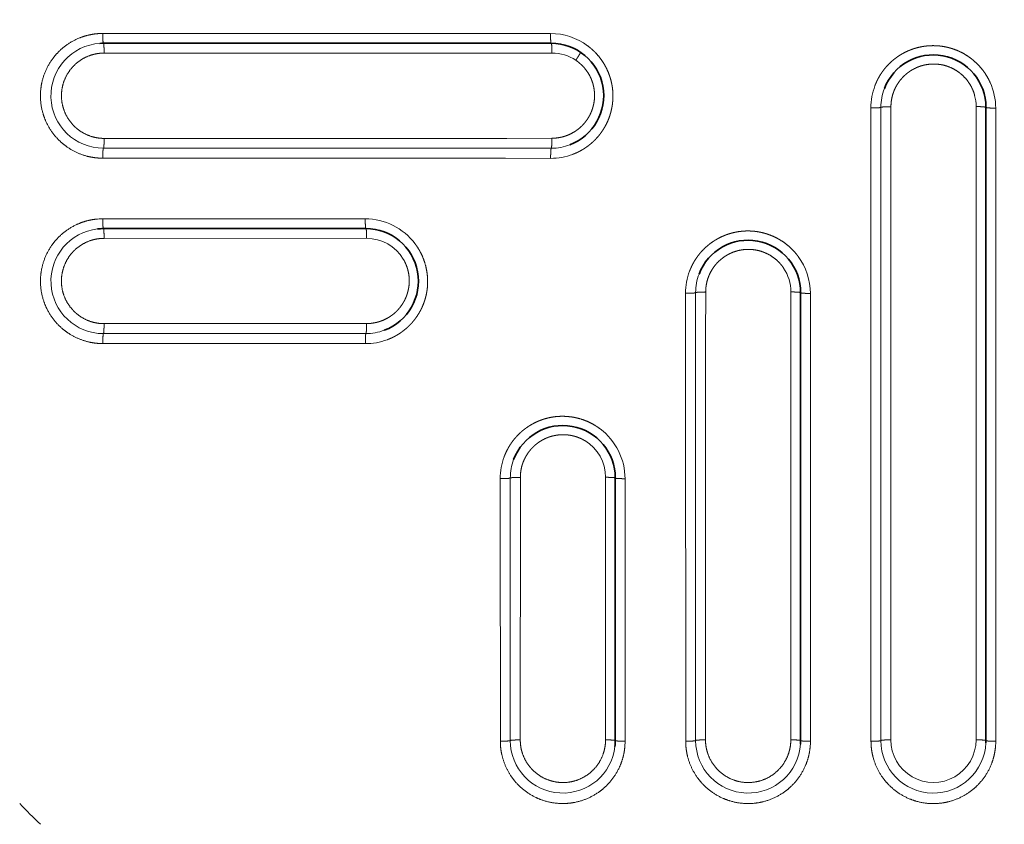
# Model space of a CAD drawing. Extents: x 117 to 1015, y -24 to 896.
# Tile 3 of 24: x 272 to 422, y 98 to 220. Entities that reach past the tile are written whole.
import ezdxf
from ezdxf.enums import TextEntityAlignment as Align

# ---------------------------------------------------------------- set-up
doc = ezdxf.new("R2010")
doc.units = 0
doc.layers.get('0').update_dxf_attribs({"lineweight": 13})
doc.styles.get("Standard").update_dxf_attribs({"font": 'isocp.shx'})
doc.dimstyles.get("Standard").update_dxf_attribs({"dimtxt": 2.5, "dimasz": 2.5, "dimexe": 1.25, "dimexo": 0.625, "dimtad": 1, "dimcen": 2.5, "dimadec": 0, "dimazin": 0, "dimtfac": 1, "dimtmove": 0, "dimatfit": 0, "dimfxl": 0, "dimarcsym": 0})

# ---------------------------------------------------------------- blocks, each defined once
blk = doc.blocks.new('*D')
at = {"color": 7, "lineweight": 13}
for p, q in [((222.5, 820.5), (131.37, 820.5)), ((133.37, 20.5), (133.37, 820.5)), ((524.07, 494.39), (625.89, 387.57)), ((194.5, 48.5), (194.5, -23.6)), ((994.5, 48.5), (994.5, -23.6)), ((222.5, 20.5), (131.37, 20.5)), ((194.5, -21.6), (994.5, -21.6))]:
    blk.add_line(p, q, dxfattribs=at)
for points in [[(133.89, 818.57), (133.37, 820.5), (132.85, 818.57)], [(564.81, 452.39), (563.11, 453.43), (564.06, 451.68)], [(624.19, 388.61), (625.89, 387.57), (624.94, 389.32)], [(132.85, 22.43), (133.37, 20.5), (133.89, 22.43)], [(196.43, -21.08), (194.5, -21.6), (196.43, -22.12)], [(992.57, -22.12), (994.5, -21.6), (992.57, -21.08)]]:
    blk.add_lwpolyline(points, dxfattribs=at)
for s, rotation, p, p2 in [('%%c', 313.6296, (525.52, 495.77), (532.6, 488.33)), ('91', 313.6296, (533.29, 487.61), (551.98, 468)), ('800', 90, (131.37, 399.48), (131.37, 441.52))]:
    blk.add_text(s, height=14, rotation=rotation, dxfattribs=at).set_placement(p, p2, align=Align.FIT)
blk.add_text('800', height=14, dxfattribs=at).set_placement((573.48, -19.6), (615.52, -19.6), align=Align.FIT)
blk = doc.blocks.new('BLOCK8')
at = {"color": 7, "lineweight": 13}
for p, q in [((-310.11, -202.27), (-241.88, -202.28)), ((-309.89, -205.26), (-241.65, -205.25)), ((-177.02, -213.41), (-177.03, -309.89)), ((-174.04, -213.65), (-174.03, -310.11)), ((-248.51, -218.25), (-309.89, -218.26)), ((-251.24, -219.76), (-310, -219.77)), ((-251.35, -221.29), (-310.1, -221.27)), ((-190.01, -223.35), (-190.02, -309.89)), ((-193.04, -310.11), (-193.05, -226.29)), ((-191.53, -310), (-191.53, -226.18)), ((-310.1, -230.51), (-270.11, -230.52)), ((-309.9, -233.49), (-269.89, -233.48)), ((-205.25, -241.65), (-205.26, -309.89)), ((-202.28, -241.88), (-202.27, -310.11)), ((-272.46, -246.47), (-309.9, -246.48)), ((-274.99, -248), (-310, -248)), ((-218.25, -248.51), (-218.26, -309.89)), ((-275.1, -249.53), (-310.1, -249.52)), ((-221.27, -310.1), (-221.29, -251.35)), ((-219.77, -310), (-219.76, -251.24)), ((-233.48, -269.89), (-233.49, -309.9)), ((-230.52, -270.11), (-230.51, -310.1)), ((-246.47, -272.46), (-246.48, -309.9)), ((-249.52, -310.1), (-249.53, -275.1)), ((-248, -310), (-248, -274.99))]:
    blk.add_line(p, q, dxfattribs=at)
at = {"color": 7, "lineweight": 35}
for p, q in [((-310, -203.76), (-241.77, -203.76)), ((-175.53, -213.53), (-175.53, -310)), ((-310, -232), (-270, -232)), ((-203.76, -241.77), (-203.76, -310)), ((-232, -270), (-232, -310))]:
    blk.add_line(p, q, dxfattribs=at)
at = {"color": 7, "lineweight": 13, "ltscale": 0.248722}
blk.add_line((-193.05, -223.57), (-193.06, -213.62), dxfattribs=at)
at = {"color": 7, "lineweight": 13, "ltscale": 0.24833}
blk.add_line((-191.53, -223.46), (-191.53, -213.53), dxfattribs=at)
at = {"color": 7, "lineweight": 13, "ltscale": 0.247938}
blk.add_line((-190.01, -223.35), (-190, -213.43), dxfattribs=at)
at = {"color": 7, "lineweight": 13, "ltscale": 0.171212}
blk.add_line((-241.66, -218.23), (-248.51, -218.25), dxfattribs=at)
at = {"color": 7, "lineweight": 13, "ltscale": 0.065446}
blk.add_line((-248.62, -219.76), (-251.24, -219.76), dxfattribs=at)
at = {"color": 7, "lineweight": 13, "ltscale": 0.171478}
blk.add_line((-241.76, -219.76), (-248.62, -219.76), dxfattribs=at)
at = {"color": 7, "lineweight": 13, "ltscale": 0.065547}
blk.add_line((-251.35, -221.29), (-248.73, -221.29), dxfattribs=at)
at = {"color": 7, "lineweight": 13, "ltscale": 0.171747}
blk.add_line((-241.86, -221.3), (-248.73, -221.29), dxfattribs=at)
at = {"color": 7, "lineweight": 13, "ltscale": 0.067872}
blk.add_line((-191.53, -226.18), (-191.53, -223.46), dxfattribs=at)
at = {"color": 7, "lineweight": 13, "ltscale": 0.067977}
blk.add_line((-193.05, -223.57), (-193.05, -226.29), dxfattribs=at)
at = {"color": 7, "lineweight": 13, "ltscale": 0.171735}
blk.add_line((-221.29, -248.73), (-221.3, -241.86), dxfattribs=at)
at = {"color": 7, "lineweight": 13, "ltscale": 0.171466}
blk.add_line((-219.76, -248.62), (-219.76, -241.76), dxfattribs=at)
at = {"color": 7, "lineweight": 13, "ltscale": 0.171199}
blk.add_line((-218.25, -248.51), (-218.23, -241.66), dxfattribs=at)
at = {"color": 7, "lineweight": 13, "ltscale": 0.063946}
blk.add_line((-269.9, -246.47), (-272.46, -246.47), dxfattribs=at)
at = {"color": 7, "lineweight": 13, "ltscale": 0.060858}
blk.add_line((-272.56, -248), (-274.99, -248), dxfattribs=at)
at = {"color": 7, "lineweight": 13, "ltscale": 0.064046}
blk.add_line((-270, -248), (-272.56, -248), dxfattribs=at)
at = {"color": 7, "lineweight": 13, "ltscale": 0.065549}
blk.add_line((-221.29, -248.73), (-221.29, -251.35), dxfattribs=at)
at = {"color": 7, "lineweight": 13, "ltscale": 0.065448}
blk.add_line((-219.76, -251.24), (-219.76, -248.62), dxfattribs=at)
at = {"color": 7, "lineweight": 13, "ltscale": 0.060953}
blk.add_line((-275.1, -249.53), (-272.66, -249.53), dxfattribs=at)
at = {"color": 7, "lineweight": 13, "ltscale": 0.064148}
blk.add_line((-270.09, -249.53), (-272.66, -249.53), dxfattribs=at)
at = {"color": 7, "lineweight": 13, "ltscale": 0.064037}
blk.add_line((-248, -272.56), (-248, -270), dxfattribs=at)
at = {"color": 7, "lineweight": 13, "ltscale": 0.063936}
blk.add_line((-246.47, -272.46), (-246.47, -269.9), dxfattribs=at)
at = {"color": 7, "lineweight": 13, "ltscale": 0.064137}
blk.add_line((-249.53, -272.66), (-249.53, -270.09), dxfattribs=at)
at = {"color": 7, "lineweight": 13, "ltscale": 0.060952}
blk.add_line((-249.53, -272.66), (-249.53, -275.1), dxfattribs=at)
at = {"color": 7, "lineweight": 13, "ltscale": 0.060857}
blk.add_line((-248, -274.99), (-248, -272.56), dxfattribs=at)
at = {"color": 7, "lineweight": 13}
for centre, radius, start, end in [((-310.11, -211.77), 9.5, 89.9915, 93.7694), ((-241.88, -211.78), 9.5, 53.587, 89.9901), ((-310, -211.76), 8, 93.8084, 269.9735), ((-241.65, -211.75), 6.5, 56.0672, 90.0094), ((-183.54, -213.65), 9.5, 0.0057, 24.182), ((-183.57, -213.61), 9.49, 159.1182, 180.087), ((-183.53, -213.53), 8, 159.0475, 179.9955), ((-183.52, -213.41), 6.5, 359.9946, 15.1375), ((-241.76, -211.76), 8, 270.0147, 290.7548), ((-241.84, -211.81), 9.49, 269.9119, 290.6949), ((-310.11, -240.01), 9.5, 89.9862, 96.4348), ((-270.11, -240.02), 9.5, 36.9658, 89.9786), ((-310, -240), 8, 96.4745, 269.98), ((-269.89, -239.98), 6.5, 30.8568, 90.0205), ((-211.78, -241.88), 9.5, 0.0099, 36.4154), ((-211.81, -241.84), 9.49, 159.3047, 180.0924), ((-211.75, -241.65), 6.5, 359.9906, 33.9364), ((-211.77, -241.76), 7.99, 159.2336, 180.0006), ((-270, -240), 7.99, 270.0022, 290.5065), ((-270.08, -240.04), 9.49, 269.9122, 290.4343), ((-255, -255), 106, 180, 270), ((-240.02, -270.11), 9.5, 0.0214, 53.036), ((-239.98, -269.89), 6.5, 359.9794, 59.1459), ((-240.04, -270.08), 9.49, 159.5696, 180.0877), ((-240, -270), 8, 159.498, 179.996), ((-240, -310), 8, 180.0204, 353.5256), ((-240.01, -310.11), 9.5, 353.5655, 0.0138), ((-211.76, -310), 8, 180.0268, 356.1915), ((-211.77, -310.11), 9.5, 356.2309, 0.0085), ((-183.53, -310), 8, 180.0306, 357.5563), ((-183.53, -309.89), 6.5, 179.9964, 360.0161), ((-183.53, -310.11), 9.5, 357.5951, 0.0054), ((-256.24, -256.24), 91.86, 223.6044, 226.3948)]:
    blk.add_arc(centre, radius, start, end, dxfattribs=at)
at = {"color": 7, "lineweight": 35}
for centre, radius, start, end in [((-310, -211.76), 8, 90, 93.777), ((-241.77, -211.76), 8, 290.7676, 90), ((-183.53, -213.53), 8, 0, 159.0457), ((-310, -240), 8, 90, 96.4463), ((-270, -240), 8, 290.5063, 89.9998), ((-211.76, -241.77), 8, 0, 159.2355), ((-255, -255), 100, 180, 270), ((-240, -270), 8, 0, 159.4966), ((-240, -310), 8, 353.554, 360), ((-211.76, -310), 8, 356.2232, 0), ((-183.53, -310), 8, 357.59, 0)]:
    blk.add_arc(centre, radius, start, end, dxfattribs=at)
at = {"color": 7, "lineweight": 13}
for points, knots in [([(-310.74, -202.29), (-311.74, -202.36), (-312.74, -202.56), (-313.7, -202.89), (-315.52, -203.8), (-317.04, -205.16), (-317.7, -205.94), (-318.81, -207.65), (-319.43, -209.59), (-319.61, -210.6), (-319.69, -212.63), (-319.25, -214.62), (-318.89, -215.58), (-317.93, -217.38), (-316.54, -218.87), (-315.75, -219.51), (-314.2, -220.46), (-312.48, -221.03), (-311.69, -221.19), (-310.9, -221.27), (-310.1, -221.27)], [0, 0, 0, 0, 0, 0, 6.876492, 6.876492, 6.876492, 13.754077, 13.754077, 13.754077, 20.632277, 20.632277, 20.632277, 27.5086, 27.5086, 27.5086, 34.388309, 34.388309, 34.388309, 39.802218, 39.802218, 39.802218, 39.802218, 39.802218, 39.802218]), ([(-310.11, -202.27), (-310.11, -202.58), (-310.1, -202.88), (-310.09, -203.18), (-310.07, -203.52), (-310.03, -203.71), (-310.02, -203.74), (-310.01, -203.76), (-310, -203.76), (-310, -203.76), (-310, -203.76), (-310, -203.76)], [0, 0, 0, 0, 0, 0, 2.207632, 2.207632, 2.207632, 2.845944, 2.845944, 2.845944, 2.938754, 2.938754, 2.938754, 2.938754, 2.938754, 2.938754]), ([(-241.88, -202.28), (-241.88, -202.58), (-241.87, -202.89), (-241.86, -203.19), (-241.84, -203.53), (-241.8, -203.71), (-241.79, -203.74), (-241.78, -203.76), (-241.77, -203.76), (-241.77, -203.76), (-241.77, -203.76), (-241.77, -203.76)], [0, 0, 0, 0, 0, 0, 2.182815, 2.182815, 2.182815, 2.812127, 2.812127, 2.812127, 2.902874, 2.902874, 2.902874, 2.902874, 2.902874, 2.902874]), ([(-310, -203.76), (-309.99, -203.76), (-309.98, -203.78), (-309.97, -203.8), (-309.95, -203.91), (-309.93, -204.08), (-309.92, -204.2), (-309.91, -204.48), (-309.9, -204.78), (-309.89, -204.94), (-309.89, -205.1), (-309.89, -205.26)], [0, 0, 0, 0, 0, 0, 0.66078, 0.66078, 0.66078, 1.800838, 1.800838, 1.800838, 2.955178, 2.955178, 2.955178, 2.955178, 2.955178, 2.955178]), ([(-241.77, -203.76), (-241.75, -203.76), (-241.74, -203.78), (-241.73, -203.81), (-241.71, -203.94), (-241.68, -204.17), (-241.67, -204.35), (-241.66, -204.63), (-241.65, -204.93), (-241.65, -205.04), (-241.65, -205.14), (-241.65, -205.25)], [0, 0, 0, 0, 0, 0, 0.716533, 0.716533, 0.716533, 2.18268, 2.18268, 2.18268, 2.947328, 2.947328, 2.947328, 2.947328, 2.947328, 2.947328]), ([(-309.89, -218.26), (-310.56, -218.26), (-311.23, -218.17), (-311.89, -218), (-313.14, -217.49), (-314.22, -216.68), (-314.7, -216.21), (-315.54, -215.15), (-316.08, -213.92), (-316.27, -213.27), (-316.48, -211.94), (-316.34, -210.59), (-316.19, -209.94), (-315.71, -208.67), (-314.93, -207.57), (-314.47, -207.07), (-313.38, -206.16), (-312.09, -205.57), (-311.37, -205.36), (-310.63, -205.26), (-309.89, -205.26)], [0, 0, 0, 0, 0, 0, 4.750654, 4.750654, 4.750654, 9.495628, 9.495628, 9.495628, 14.238662, 14.238662, 14.238662, 18.980861, 18.980861, 18.980861, 23.727625, 23.727625, 23.727625, 28.97585, 28.97585, 28.97585, 28.97585, 28.97585, 28.97585]), ([(-236.24, -204.14), (-235.65, -204.57), (-235.1, -205.06), (-234.6, -205.61), (-233.85, -206.6), (-233.25, -207.74), (-233.04, -208.23), (-232.73, -209.08), (-232.52, -210.01), (-232.45, -210.4), (-232.38, -210.98), (-232.36, -211.6), (-232.36, -211.79), (-232.36, -212.18), (-232.39, -212.57), (-232.41, -212.76), (-232.45, -213.14), (-232.51, -213.52), (-232.55, -213.7), (-232.63, -214.06), (-232.73, -214.43), (-232.78, -214.61), (-232.89, -214.95), (-233.02, -215.29), (-233.08, -215.46), (-233.22, -215.78), (-233.38, -216.1), (-233.46, -216.26), (-233.63, -216.56), (-233.81, -216.85), (-233.9, -217), (-234.07, -217.25), (-234.25, -217.5), (-234.32, -217.6), (-234.48, -217.8), (-234.65, -217.99), (-234.73, -218.09), (-234.94, -218.33), (-235.16, -218.55), (-235.3, -218.69), (-235.58, -218.95), (-235.87, -219.19), (-236.02, -219.31), (-236.31, -219.52), (-236.6, -219.72), (-236.73, -219.81), (-236.97, -219.96), (-237.21, -220.09), (-237.32, -220.15), (-237.52, -220.26), (-237.73, -220.36), (-237.83, -220.41), (-238.02, -220.5), (-238.21, -220.58), (-238.31, -220.62), (-238.4, -220.65), (-238.49, -220.69)], [0, 0, 0, 0, 0, 0, 6.648469, 6.648469, 6.648469, 11.167836, 11.167836, 11.167836, 14.250562, 14.250562, 14.250562, 15.686383, 15.686383, 15.686383, 17.008613, 17.008613, 17.008613, 18.241812, 18.241812, 18.241812, 19.36077, 19.36077, 19.36077, 20.406133, 20.406133, 20.406133, 21.350586, 21.350586, 21.350586, 22.273497, 22.273497, 22.273497, 22.931941, 22.931941, 22.931941, 23.590385, 23.590385, 23.590385, 24.552354, 24.552354, 24.552354, 25.552006, 25.552006, 25.552006, 26.444082, 26.444082, 26.444082, 27.105826, 27.105826, 27.105826, 27.770376, 27.770376, 27.770376, 28.374, 28.374, 28.374, 28.374, 28.374, 28.374]), ([(-237.3, -205.13), (-237.29, -205.13), (-237.29, -205.15), (-237.3, -205.17), (-237.34, -205.26), (-237.42, -205.4), (-237.48, -205.5), (-237.61, -205.73), (-237.77, -205.97), (-237.85, -206.1), (-237.94, -206.23), (-238.02, -206.35)], [0, 0, 0, 0, 0, 0, 0.649454, 0.649454, 0.649454, 1.761466, 1.761466, 1.761466, 2.883722, 2.883722, 2.883722, 2.883722, 2.883722, 2.883722]), ([(-174.88, -209.76), (-175.24, -208.95), (-175.7, -208.19), (-176.22, -207.5), (-177.16, -206.53), (-178.26, -205.73), (-178.67, -205.47), (-179.61, -204.95), (-180.65, -204.56), (-181.23, -204.39), (-182.02, -204.23), (-182.87, -204.15), (-183.07, -204.14), (-183.63, -204.12), (-184.22, -204.14), (-184.61, -204.17), (-185.17, -204.25), (-185.76, -204.38), (-185.94, -204.42), (-186.29, -204.52), (-186.65, -204.63), (-186.82, -204.7), (-187.16, -204.82), (-187.49, -204.97), (-187.66, -205.04), (-187.97, -205.2), (-188.28, -205.37), (-188.44, -205.46), (-188.7, -205.62), (-188.95, -205.79), (-189.06, -205.87), (-189.27, -206.02), (-189.48, -206.18), (-189.58, -206.26), (-189.79, -206.43), (-189.99, -206.62), (-190.09, -206.71), (-190.29, -206.9), (-190.48, -207.1), (-190.58, -207.2), (-190.8, -207.45), (-191.01, -207.71), (-191.14, -207.87), (-191.36, -208.17), (-191.56, -208.47), (-191.65, -208.61), (-191.86, -208.97), (-192.05, -209.33), (-192.15, -209.54), (-192.27, -209.81), (-192.38, -210.07), (-192.4, -210.12), (-192.42, -210.17), (-192.44, -210.23)], [0, 0, 0, 0, 0, 0, 7.496944, 7.496944, 7.496944, 11.666221, 11.666221, 11.666221, 16.469094, 16.469094, 16.469094, 17.914165, 17.914165, 17.914165, 20.523285, 20.523285, 20.523285, 21.680417, 21.680417, 21.680417, 22.765015, 22.765015, 22.765015, 23.755951, 23.755951, 23.755951, 24.707101, 24.707101, 24.707101, 25.387048, 25.387048, 25.387048, 26.066995, 26.066995, 26.066995, 26.776709, 26.776709, 26.776709, 27.486423, 27.486423, 27.486423, 28.516974, 28.516974, 28.516974, 29.428084, 29.428084, 29.428084, 30.793598, 30.793598, 30.793598, 31.119188, 31.119188, 31.119188, 31.119188, 31.119188, 31.119188]), ([(-238.02, -206.35), (-237.34, -206.81), (-236.75, -207.37), (-236.23, -208.02), (-235.67, -209.02), (-235.33, -210.2), (-235.27, -210.51), (-235.19, -210.99), (-235.16, -211.5), (-235.16, -211.67), (-235.16, -211.99), (-235.19, -212.32), (-235.2, -212.48), (-235.25, -212.79), (-235.31, -213.11), (-235.35, -213.27), (-235.42, -213.56), (-235.52, -213.86), (-235.57, -214), (-235.68, -214.28), (-235.81, -214.55), (-235.87, -214.69), (-235.99, -214.91), (-236.13, -215.13), (-236.18, -215.22), (-236.3, -215.4), (-236.43, -215.58), (-236.5, -215.67), (-236.63, -215.85), (-236.78, -216.02), (-236.85, -216.1), (-237.01, -216.26), (-237.16, -216.42), (-237.25, -216.5), (-237.45, -216.68), (-237.66, -216.86), (-237.79, -216.95), (-238.09, -217.17), (-238.4, -217.35), (-238.56, -217.45), (-239.11, -217.73), (-239.65, -217.93), (-239.99, -218.03), (-240.55, -218.15), (-241.08, -218.21), (-241.28, -218.23), (-241.47, -218.23), (-241.66, -218.23)], [0, 0, 0, 0, 0, 0, 7.766527, 7.766527, 7.766527, 10.463574, 10.463574, 10.463574, 11.709985, 11.709985, 11.709985, 12.857914, 12.857914, 12.857914, 13.890019, 13.890019, 13.890019, 14.80493, 14.80493, 14.80493, 15.641241, 15.641241, 15.641241, 16.217999, 16.217999, 16.217999, 16.794757, 16.794757, 16.794757, 17.374714, 17.374714, 17.374714, 17.954671, 17.954671, 17.954671, 18.826844, 18.826844, 18.826844, 19.953723, 19.953723, 19.953723, 22.460616, 22.460616, 22.460616, 23.97676, 23.97676, 23.97676, 23.97676, 23.97676, 23.97676]), ([(-190, -213.43), (-190, -213.14), (-189.98, -212.84), (-189.95, -212.53), (-189.87, -212.08), (-189.74, -211.6), (-189.69, -211.45), (-189.55, -211.04), (-189.37, -210.62), (-189.23, -210.35), (-189.02, -209.99), (-188.77, -209.64), (-188.71, -209.55), (-188.58, -209.38), (-188.43, -209.2), (-188.36, -209.12), (-188.21, -208.95), (-188.05, -208.79), (-187.97, -208.71), (-187.8, -208.56), (-187.62, -208.41), (-187.53, -208.34), (-187.31, -208.17), (-187.09, -208.01), (-186.95, -207.92), (-186.63, -207.73), (-186.31, -207.57), (-186.12, -207.48), (-185.55, -207.24), (-184.98, -207.08), (-184.59, -207.01), (-183.77, -206.9), (-183, -206.93), (-182.58, -206.97), (-181.44, -207.19), (-180.44, -207.62), (-179.86, -207.98), (-178.82, -208.8), (-178.02, -209.85), (-177.68, -210.42), (-177.42, -211.04), (-177.24, -211.71)], [0, 0, 0, 0, 0, 0, 2.216475, 2.216475, 2.216475, 3.220486, 3.220486, 3.220486, 4.967385, 4.967385, 4.967385, 5.552876, 5.552876, 5.552876, 6.138367, 6.138367, 6.138367, 6.732104, 6.732104, 6.732104, 7.325841, 7.325841, 7.325841, 8.197158, 8.197158, 8.197158, 9.348103, 9.348103, 9.348103, 11.855219, 11.855219, 11.855219, 15.046916, 15.046916, 15.046916, 21.162323, 21.162323, 21.162323, 27.040898, 27.040898, 27.040898, 27.040898, 27.040898, 27.040898]), ([(-191.53, -213.53), (-191.53, -213.54), (-191.55, -213.54), (-191.57, -213.55), (-191.68, -213.57), (-191.85, -213.59), (-191.97, -213.6), (-192.25, -213.61), (-192.57, -213.62), (-192.73, -213.62), (-192.9, -213.62), (-193.06, -213.62)], [0, 0, 0, 0, 0, 0, 0.632541, 0.632541, 0.632541, 1.781132, 1.781132, 1.781132, 2.988358, 2.988358, 2.988358, 2.988358, 2.988358, 2.988358]), ([(-190, -213.43), (-190.31, -213.43), (-190.61, -213.43), (-190.92, -213.44), (-191.27, -213.47), (-191.46, -213.5), (-191.49, -213.51), (-191.52, -213.51), (-191.53, -213.52), (-191.53, -213.53), (-191.53, -213.53), (-191.53, -213.53)], [0, 0, 0, 0, 0, 0, 2.223954, 2.223954, 2.223954, 2.86674, 2.86674, 2.86674, 2.960374, 2.960374, 2.960374, 2.960374, 2.960374, 2.960374]), ([(-177.02, -213.41), (-176.71, -213.41), (-176.41, -213.42), (-176.11, -213.43), (-175.77, -213.46), (-175.59, -213.5), (-175.56, -213.5), (-175.54, -213.51), (-175.53, -213.53), (-175.53, -213.53), (-175.53, -213.53), (-175.53, -213.53)], [0, 0, 0, 0, 0, 0, 2.205473, 2.205473, 2.205473, 2.844283, 2.844283, 2.844283, 2.93755, 2.93755, 2.93755, 2.93755, 2.93755, 2.93755]), ([(-175.53, -213.53), (-175.53, -213.54), (-175.51, -213.55), (-175.48, -213.56), (-175.35, -213.59), (-175.12, -213.61), (-174.95, -213.63), (-174.66, -213.64), (-174.36, -213.65), (-174.25, -213.65), (-174.15, -213.65), (-174.04, -213.65)], [0, 0, 0, 0, 0, 0, 0.709264, 0.709264, 0.709264, 2.165279, 2.165279, 2.165279, 2.926865, 2.926865, 2.926865, 2.926865, 2.926865, 2.926865]), ([(-310, -219.77), (-309.99, -219.76), (-309.98, -219.75), (-309.97, -219.72), (-309.94, -219.59), (-309.92, -219.36), (-309.91, -219.18), (-309.9, -218.89), (-309.9, -218.58), (-309.89, -218.47), (-309.89, -218.36), (-309.89, -218.26)], [0, 0, 0, 0, 0, 0, 0.701414, 0.701414, 0.701414, 2.17308, 2.17308, 2.17308, 2.964515, 2.964515, 2.964515, 2.964515, 2.964515, 2.964515]), ([(-241.76, -219.76), (-241.75, -219.76), (-241.75, -219.75), (-241.74, -219.72), (-241.72, -219.62), (-241.7, -219.45), (-241.69, -219.32), (-241.68, -219.04), (-241.67, -218.73), (-241.67, -218.57), (-241.66, -218.4), (-241.66, -218.23)], [0, 0, 0, 0, 0, 0, 0.587539, 0.587539, 0.587539, 1.671276, 1.671276, 1.671276, 2.832417, 2.832417, 2.832417, 2.832417, 2.832417, 2.832417]), ([(-310.1, -221.27), (-310.1, -220.97), (-310.1, -220.66), (-310.09, -220.36), (-310.06, -220.01), (-310.03, -219.83), (-310.02, -219.8), (-310.01, -219.77), (-310, -219.77), (-310, -219.77), (-310, -219.77), (-310, -219.77)], [0, 0, 0, 0, 0, 0, 2.24313, 2.24313, 2.24313, 2.894995, 2.894995, 2.894995, 2.991155, 2.991155, 2.991155, 2.991155, 2.991155, 2.991155]), ([(-241.86, -221.3), (-241.86, -220.99), (-241.85, -220.68), (-241.84, -220.38), (-241.82, -220.03), (-241.79, -219.84), (-241.78, -219.8), (-241.78, -219.78), (-241.77, -219.77), (-241.77, -219.77), (-241.76, -219.77), (-241.76, -219.76)], [0, 0, 0, 0, 0, 0, 2.233634, 2.233634, 2.233634, 2.879788, 2.879788, 2.879788, 2.974153, 2.974153, 2.974153, 2.974153, 2.974153, 2.974153]), ([(-311.17, -230.57), (-312.17, -230.68), (-313.16, -230.93), (-314.11, -231.31), (-315.88, -232.3), (-317.33, -233.73), (-317.96, -234.54), (-318.99, -236.3), (-319.51, -238.26), (-319.65, -239.28), (-319.64, -241.32), (-319.1, -243.28), (-318.7, -244.22), (-317.66, -245.98), (-316.2, -247.4), (-315.38, -248.01), (-313.86, -248.84), (-312.21, -249.32), (-311.51, -249.45), (-310.8, -249.52), (-310.1, -249.52)], [0, 0, 0, 0, 0, 0, 6.87182, 6.87182, 6.87182, 13.745023, 13.745023, 13.745023, 20.619873, 20.619873, 20.619873, 27.494037, 27.494037, 27.494037, 34.370922, 34.370922, 34.370922, 39.181126, 39.181126, 39.181126, 39.181126, 39.181126, 39.181126]), ([(-310.1, -230.51), (-310.1, -230.82), (-310.1, -231.12), (-310.09, -231.42), (-310.06, -231.76), (-310.03, -231.94), (-310.02, -231.97), (-310.01, -231.99), (-310, -232), (-310, -232), (-310, -232), (-310, -232)], [0, 0, 0, 0, 0, 0, 2.202572, 2.202572, 2.202572, 2.839427, 2.839427, 2.839427, 2.932012, 2.932012, 2.932012, 2.932012, 2.932012, 2.932012]), ([(-270.11, -230.52), (-270.11, -230.82), (-270.1, -231.12), (-270.09, -231.42), (-270.07, -231.76), (-270.03, -231.94), (-270.02, -231.97), (-270.01, -231.99), (-270, -232), (-270, -232), (-270, -232), (-270, -232)], [0, 0, 0, 0, 0, 0, 2.177274, 2.177274, 2.177274, 2.804742, 2.804742, 2.804742, 2.89512, 2.89512, 2.89512, 2.89512, 2.89512, 2.89512]), ([(-310, -232), (-309.99, -232), (-309.98, -232.01), (-309.97, -232.04), (-309.95, -232.14), (-309.93, -232.31), (-309.93, -232.44), (-309.91, -232.71), (-309.9, -233.01), (-309.9, -233.17), (-309.9, -233.33), (-309.9, -233.49)], [0, 0, 0, 0, 0, 0, 0.658935, 0.658935, 0.658935, 1.795663, 1.795663, 1.795663, 2.94696, 2.94696, 2.94696, 2.94696, 2.94696, 2.94696]), ([(-270, -232), (-269.99, -232), (-269.98, -232.01), (-269.97, -232.04), (-269.95, -232.14), (-269.93, -232.31), (-269.92, -232.43), (-269.91, -232.71), (-269.9, -233.01), (-269.89, -233.16), (-269.89, -233.32), (-269.89, -233.48)], [0, 0, 0, 0, 0, 0, 0.65886, 0.65886, 0.65886, 1.793794, 1.793794, 1.793794, 2.94213, 2.94213, 2.94213, 2.94213, 2.94213, 2.94213]), ([(-204.14, -236.24), (-204.57, -235.65), (-205.06, -235.1), (-205.61, -234.6), (-206.6, -233.85), (-207.74, -233.25), (-208.23, -233.04), (-209.08, -232.73), (-210.01, -232.52), (-210.4, -232.45), (-210.98, -232.38), (-211.6, -232.36), (-211.79, -232.36), (-212.18, -232.36), (-212.57, -232.39), (-212.76, -232.41), (-213.14, -232.45), (-213.52, -232.51), (-213.71, -232.55), (-214.06, -232.63), (-214.43, -232.73), (-214.61, -232.78), (-214.95, -232.89), (-215.29, -233.02), (-215.46, -233.09), (-215.78, -233.22), (-216.1, -233.38), (-216.26, -233.46), (-216.56, -233.63), (-216.85, -233.81), (-217, -233.9), (-217.25, -234.07), (-217.5, -234.25), (-217.6, -234.32), (-217.8, -234.48), (-217.99, -234.65), (-218.09, -234.73), (-218.33, -234.94), (-218.55, -235.16), (-218.69, -235.3), (-218.95, -235.58), (-219.19, -235.87), (-219.31, -236.02), (-219.52, -236.31), (-219.72, -236.6), (-219.81, -236.73), (-219.96, -236.97), (-220.09, -237.21), (-220.15, -237.32), (-220.26, -237.52), (-220.36, -237.73), (-220.41, -237.83), (-220.5, -238.02), (-220.58, -238.21), (-220.62, -238.31), (-220.65, -238.4), (-220.69, -238.49)], [0, 0, 0, 0, 0, 0, 6.648472, 6.648472, 6.648472, 11.167858, 11.167858, 11.167858, 14.250579, 14.250579, 14.250579, 15.686373, 15.686373, 15.686373, 17.008577, 17.008577, 17.008577, 18.241741, 18.241741, 18.241741, 19.36067, 19.36067, 19.36067, 20.405999, 20.405999, 20.405999, 21.350454, 21.350454, 21.350454, 22.273319, 22.273319, 22.273319, 22.931779, 22.931779, 22.931779, 23.59024, 23.59024, 23.59024, 24.552256, 24.552256, 24.552256, 25.551863, 25.551863, 25.551863, 26.44392, 26.44392, 26.44392, 27.105675, 27.105675, 27.105675, 27.770238, 27.770238, 27.770238, 28.374214, 28.374214, 28.374214, 28.374214, 28.374214, 28.374214]), ([(-309.9, -246.48), (-310.57, -246.48), (-311.24, -246.4), (-311.89, -246.23), (-313.14, -245.72), (-314.22, -244.91), (-314.71, -244.44), (-315.54, -243.38), (-316.09, -242.15), (-316.28, -241.5), (-316.48, -240.16), (-316.35, -238.82), (-316.19, -238.17), (-315.72, -236.9), (-314.94, -235.8), (-314.48, -235.3), (-313.39, -234.39), (-312.09, -233.8), (-311.38, -233.59), (-310.64, -233.49), (-309.9, -233.49)], [0, 0, 0, 0, 0, 0, 4.750055, 4.750055, 4.750055, 9.493966, 9.493966, 9.493966, 14.236067, 14.236067, 14.236067, 18.977981, 18.977981, 18.977981, 23.724964, 23.724964, 23.724964, 28.972376, 28.972376, 28.972376, 28.972376, 28.972376, 28.972376]), ([(-262.52, -234.31), (-262.05, -234.93), (-261.64, -235.6), (-261.29, -236.33), (-260.87, -237.54), (-260.65, -238.91), (-260.6, -239.41), (-260.57, -240.26), (-260.65, -241.18), (-260.7, -241.56), (-260.84, -242.26), (-261.05, -242.99), (-261.17, -243.33), (-261.36, -243.82), (-261.6, -244.31), (-261.68, -244.46), (-261.84, -244.75), (-262.01, -245.04), (-262.1, -245.18), (-262.26, -245.42), (-262.43, -245.65), (-262.5, -245.75), (-262.65, -245.95), (-262.8, -246.14), (-262.88, -246.23), (-263.03, -246.4), (-263.18, -246.56), (-263.24, -246.62), (-263.37, -246.76), (-263.51, -246.89), (-263.57, -246.95), (-263.78, -247.14), (-263.98, -247.32), (-264.12, -247.43), (-264.45, -247.69), (-264.77, -247.92), (-264.96, -248.04), (-265.24, -248.21), (-265.52, -248.37), (-265.62, -248.42), (-265.81, -248.52), (-266, -248.61), (-266.09, -248.66), (-266.28, -248.74), (-266.47, -248.82), (-266.57, -248.86), (-266.67, -248.9), (-266.76, -248.94)], [0, 0, 0, 0, 0, 0, 7.541123, 7.541123, 7.541123, 11.543268, 11.543268, 11.543268, 14.210229, 14.210229, 14.210229, 16.378597, 16.378597, 16.378597, 17.314636, 17.314636, 17.314636, 18.193432, 18.193432, 18.193432, 18.824657, 18.824657, 18.824657, 19.457535, 19.457535, 19.457535, 19.940948, 19.940948, 19.940948, 20.424361, 20.424361, 20.424361, 21.374158, 21.374158, 21.374158, 22.643082, 22.643082, 22.643082, 23.295662, 23.295662, 23.295662, 23.951425, 23.951425, 23.951425, 24.639497, 24.639497, 24.639497, 24.639497, 24.639497, 24.639497]), ([(-218.23, -241.66), (-218.23, -241.35), (-218.22, -241.03), (-218.17, -240.68), (-218.05, -240.06), (-217.84, -239.41), (-217.73, -239.13), (-217.54, -238.72), (-217.29, -238.3), (-217.22, -238.18), (-217.02, -237.88), (-216.8, -237.59), (-216.66, -237.42), (-216.44, -237.18), (-216.21, -236.95), (-216.12, -236.88), (-215.96, -236.73), (-215.78, -236.58), (-215.7, -236.52), (-215.47, -236.35), (-215.25, -236.2), (-215.11, -236.11), (-214.79, -235.93), (-214.47, -235.77), (-214.3, -235.69), (-213.72, -235.46), (-213.17, -235.31), (-212.8, -235.24), (-211.71, -235.1), (-210.73, -235.2), (-210.14, -235.32), (-208.84, -235.75), (-207.76, -236.44), (-207.22, -236.91), (-206.75, -237.43), (-206.35, -238.02)], [0, 0, 0, 0, 0, 0, 2.529064, 2.529064, 2.529064, 4.473259, 4.473259, 4.473259, 5.298088, 5.298088, 5.298088, 6.424656, 6.424656, 6.424656, 7.005455, 7.005455, 7.005455, 7.586253, 7.586253, 7.586253, 8.453375, 8.453375, 8.453375, 9.592388, 9.592388, 9.592388, 12.121995, 12.121995, 12.121995, 17.290002, 17.290002, 17.290002, 24.010962, 24.010962, 24.010962, 24.010962, 24.010962, 24.010962]), ([(-264.31, -236.64), (-264.07, -237.04), (-263.87, -237.48), (-263.69, -237.93), (-263.51, -238.6), (-263.42, -239.34), (-263.41, -239.54), (-263.39, -239.88), (-263.4, -240.23), (-263.41, -240.38), (-263.43, -240.68), (-263.48, -240.99), (-263.51, -241.14), (-263.59, -241.56), (-263.72, -242), (-263.81, -242.27), (-263.98, -242.68), (-264.2, -243.1), (-264.27, -243.22), (-264.4, -243.43), (-264.53, -243.63), (-264.59, -243.71), (-264.71, -243.88), (-264.84, -244.04), (-264.9, -244.12), (-265.07, -244.32), (-265.25, -244.51), (-265.36, -244.62), (-265.58, -244.83), (-265.81, -245.02), (-265.92, -245.11), (-266.19, -245.3), (-266.45, -245.48), (-266.6, -245.57), (-267.1, -245.85), (-267.58, -246.06), (-267.92, -246.17), (-268.53, -246.34), (-269.11, -246.43), (-269.38, -246.46), (-269.64, -246.47), (-269.9, -246.47)], [0, 0, 0, 0, 0, 0, 4.75461, 4.75461, 4.75461, 6.415391, 6.415391, 6.415391, 7.575834, 7.575834, 7.575834, 8.684591, 8.684591, 8.684591, 10.552524, 10.552524, 10.552524, 11.320983, 11.320983, 11.320983, 11.858857, 11.858857, 11.858857, 12.401511, 12.401511, 12.401511, 13.206918, 13.206918, 13.206918, 13.996427, 13.996427, 13.996427, 15.056878, 15.056878, 15.056878, 17.516843, 17.516843, 17.516843, 19.866828, 19.866828, 19.866828, 19.866828, 19.866828, 19.866828]), ([(-219.76, -241.76), (-219.77, -241.77), (-219.78, -241.78), (-219.81, -241.79), (-219.91, -241.81), (-220.08, -241.82), (-220.21, -241.83), (-220.49, -241.85), (-220.8, -241.85), (-220.97, -241.86), (-221.13, -241.86), (-221.3, -241.86)], [0, 0, 0, 0, 0, 0, 0.632378, 0.632378, 0.632378, 1.780656, 1.780656, 1.780656, 2.987687, 2.987687, 2.987687, 2.987687, 2.987687, 2.987687]), ([(-218.23, -241.66), (-218.54, -241.66), (-218.85, -241.67), (-219.15, -241.68), (-219.5, -241.7), (-219.69, -241.73), (-219.73, -241.74), (-219.75, -241.75), (-219.76, -241.76), (-219.76, -241.76), (-219.76, -241.76), (-219.76, -241.76)], [0, 0, 0, 0, 0, 0, 2.224907, 2.224907, 2.224907, 2.868129, 2.868129, 2.868129, 2.961883, 2.961883, 2.961883, 2.961883, 2.961883, 2.961883]), ([(-205.25, -241.65), (-204.94, -241.65), (-204.64, -241.66), (-204.34, -241.67), (-204, -241.7), (-203.82, -241.73), (-203.79, -241.74), (-203.77, -241.75), (-203.77, -241.76), (-203.77, -241.76), (-203.76, -241.76), (-203.76, -241.77)], [0, 0, 0, 0, 0, 0, 2.201788, 2.201788, 2.201788, 2.839508, 2.839508, 2.839508, 2.932599, 2.932599, 2.932599, 2.932599, 2.932599, 2.932599]), ([(-203.76, -241.77), (-203.76, -241.78), (-203.75, -241.79), (-203.72, -241.8), (-203.59, -241.82), (-203.36, -241.85), (-203.18, -241.86), (-202.9, -241.87), (-202.6, -241.88), (-202.49, -241.88), (-202.39, -241.88), (-202.28, -241.88)], [0, 0, 0, 0, 0, 0, 0.70618, 0.70618, 0.70618, 2.156761, 2.156761, 2.156761, 2.916224, 2.916224, 2.916224, 2.916224, 2.916224, 2.916224]), ([(-310, -248), (-309.99, -248), (-309.98, -247.98), (-309.97, -247.95), (-309.95, -247.82), (-309.93, -247.59), (-309.92, -247.41), (-309.91, -247.12), (-309.9, -246.81), (-309.9, -246.7), (-309.9, -246.59), (-309.9, -246.48)], [0, 0, 0, 0, 0, 0, 0.69903, 0.69903, 0.69903, 2.168382, 2.168382, 2.168382, 2.958855, 2.958855, 2.958855, 2.958855, 2.958855, 2.958855]), ([(-270, -248), (-269.99, -248), (-269.98, -247.98), (-269.97, -247.96), (-269.95, -247.85), (-269.94, -247.69), (-269.93, -247.56), (-269.91, -247.28), (-269.9, -246.97), (-269.9, -246.8), (-269.9, -246.64), (-269.9, -246.47)], [0, 0, 0, 0, 0, 0, 0.587993, 0.587993, 0.587993, 1.672259, 1.672259, 1.672259, 2.833803, 2.833803, 2.833803, 2.833803, 2.833803, 2.833803]), ([(-310.1, -249.52), (-310.1, -249.21), (-310.09, -248.9), (-310.08, -248.6), (-310.06, -248.25), (-310.03, -248.07), (-310.02, -248.03), (-310.01, -248.01), (-310, -248), (-310, -248), (-310, -248), (-310, -248)], [0, 0, 0, 0, 0, 0, 2.244988, 2.244988, 2.244988, 2.897165, 2.897165, 2.897165, 2.99334, 2.99334, 2.99334, 2.99334, 2.99334, 2.99334]), ([(-270.09, -249.53), (-270.09, -249.23), (-270.09, -248.92), (-270.08, -248.61), (-270.06, -248.26), (-270.03, -248.07), (-270.02, -248.04), (-270.01, -248.01), (-270, -248), (-270, -248), (-270, -248), (-270, -248)], [0, 0, 0, 0, 0, 0, 2.233353, 2.233353, 2.233353, 2.879406, 2.879406, 2.879406, 2.973745, 2.973745, 2.973745, 2.973745, 2.973745, 2.973745]), ([(-234.31, -262.52), (-234.93, -262.05), (-235.6, -261.64), (-236.33, -261.29), (-237.54, -260.87), (-238.91, -260.65), (-239.41, -260.6), (-240.26, -260.57), (-241.18, -260.65), (-241.56, -260.7), (-242.26, -260.84), (-242.99, -261.05), (-243.33, -261.17), (-243.82, -261.36), (-244.31, -261.6), (-244.46, -261.68), (-244.75, -261.84), (-245.04, -262.01), (-245.18, -262.1), (-245.42, -262.26), (-245.66, -262.43), (-245.75, -262.5), (-245.95, -262.65), (-246.14, -262.8), (-246.23, -262.88), (-246.4, -263.03), (-246.56, -263.18), (-246.62, -263.24), (-246.76, -263.37), (-246.89, -263.51), (-246.95, -263.57), (-247.14, -263.78), (-247.32, -263.98), (-247.43, -264.12), (-247.69, -264.45), (-247.92, -264.77), (-248.04, -264.96), (-248.21, -265.24), (-248.37, -265.52), (-248.42, -265.62), (-248.52, -265.81), (-248.61, -266), (-248.66, -266.09), (-248.74, -266.28), (-248.82, -266.47), (-248.86, -266.57), (-248.9, -266.67), (-248.94, -266.76)], [0, 0, 0, 0, 0, 0, 7.541173, 7.541173, 7.541173, 11.543406, 11.543406, 11.543406, 14.210303, 14.210303, 14.210303, 16.378611, 16.378611, 16.378611, 17.314627, 17.314627, 17.314627, 18.19341, 18.19341, 18.19341, 18.824627, 18.824627, 18.824627, 19.457499, 19.457499, 19.457499, 19.940937, 19.940937, 19.940937, 20.424374, 20.424374, 20.424374, 21.374121, 21.374121, 21.374121, 22.643018, 22.643018, 22.643018, 23.295617, 23.295617, 23.295617, 23.951406, 23.951406, 23.951406, 24.639991, 24.639991, 24.639991, 24.639991, 24.639991, 24.639991]), ([(-246.47, -269.9), (-246.47, -269.6), (-246.45, -269.28), (-246.41, -268.96), (-246.31, -268.37), (-246.11, -267.73), (-246, -267.45), (-245.81, -267.04), (-245.58, -266.62), (-245.5, -266.5), (-245.36, -266.26), (-245.19, -266.03), (-245.1, -265.92), (-244.95, -265.73), (-244.79, -265.55), (-244.72, -265.47), (-244.59, -265.33), (-244.44, -265.19), (-244.37, -265.12), (-244.18, -264.95), (-243.98, -264.79), (-243.86, -264.69), (-243.61, -264.52), (-243.36, -264.35), (-243.23, -264.28), (-242.93, -264.11), (-242.64, -263.97), (-242.47, -263.9), (-242.13, -263.76), (-241.79, -263.66), (-241.62, -263.61), (-241.27, -263.53), (-240.92, -263.47), (-240.74, -263.44), (-240.36, -263.41), (-240, -263.4), (-239.81, -263.4), (-239.42, -263.42), (-239.04, -263.46), (-238.85, -263.49), (-238.24, -263.61), (-237.68, -263.79), (-237.32, -263.94), (-236.97, -264.12), (-236.64, -264.31)], [0, 0, 0, 0, 0, 0, 2.769491, 2.769491, 2.769491, 4.883367, 4.883367, 4.883367, 5.740349, 5.740349, 5.740349, 6.518349, 6.518349, 6.518349, 7.045203, 7.045203, 7.045203, 7.569859, 7.569859, 7.569859, 8.359189, 8.359189, 8.359189, 9.174462, 9.174462, 9.174462, 10.243668, 10.243668, 10.243668, 11.408779, 11.408779, 11.408779, 12.726064, 12.726064, 12.726064, 14.270673, 14.270673, 14.270673, 15.967633, 15.967633, 15.967633, 19.856534, 19.856534, 19.856534, 19.856534, 19.856534, 19.856534]), ([(-248, -270), (-248, -270.01), (-248.02, -270.01), (-248.04, -270.02), (-248.15, -270.04), (-248.31, -270.06), (-248.44, -270.07), (-248.72, -270.08), (-249.04, -270.09), (-249.2, -270.09), (-249.37, -270.09), (-249.53, -270.09)], [0, 0, 0, 0, 0, 0, 0.632431, 0.632431, 0.632431, 1.78068, 1.78068, 1.78068, 2.987727, 2.987727, 2.987727, 2.987727, 2.987727, 2.987727]), ([(-246.47, -269.9), (-246.78, -269.9), (-247.08, -269.9), (-247.38, -269.91), (-247.74, -269.94), (-247.93, -269.97), (-247.96, -269.98), (-247.99, -269.99), (-248, -269.99), (-248, -270), (-248, -270), (-248, -270)], [0, 0, 0, 0, 0, 0, 2.176603, 2.176603, 2.176603, 2.79854, 2.79854, 2.79854, 2.886432, 2.886432, 2.886432, 2.886432, 2.886432, 2.886432]), ([(-233.48, -269.89), (-233.18, -269.89), (-232.87, -269.9), (-232.58, -269.91), (-232.24, -269.93), (-232.06, -269.97), (-232.03, -269.98), (-232.01, -269.99), (-232, -270), (-232, -270), (-232, -270), (-232, -270)], [0, 0, 0, 0, 0, 0, 2.196811, 2.196811, 2.196811, 2.832984, 2.832984, 2.832984, 2.925798, 2.925798, 2.925798, 2.925798, 2.925798, 2.925798]), ([(-232, -270), (-232, -270.01), (-231.99, -270.02), (-231.96, -270.03), (-231.86, -270.05), (-231.69, -270.07), (-231.57, -270.08), (-231.29, -270.09), (-230.99, -270.1), (-230.84, -270.11), (-230.68, -270.11), (-230.52, -270.11)], [0, 0, 0, 0, 0, 0, 0.649208, 0.649208, 0.649208, 1.771228, 1.771228, 1.771228, 2.910956, 2.910956, 2.910956, 2.910956, 2.910956, 2.910956]), ([(-248, -310), (-248, -310.01), (-248.02, -310.02), (-248.05, -310.02), (-248.18, -310.05), (-248.41, -310.07), (-248.59, -310.08), (-248.88, -310.09), (-249.19, -310.1), (-249.3, -310.1), (-249.41, -310.1), (-249.52, -310.1)], [0, 0, 0, 0, 0, 0, 0.714166, 0.714166, 0.714166, 2.207455, 2.207455, 2.207455, 3.00634, 3.00634, 3.00634, 3.00634, 3.00634, 3.00634]), ([(-230.57, -311.17), (-230.68, -312.17), (-230.93, -313.16), (-231.31, -314.11), (-232.3, -315.88), (-233.73, -317.33), (-234.54, -317.96), (-236.3, -318.99), (-238.26, -319.51), (-239.28, -319.65), (-241.32, -319.64), (-243.28, -319.1), (-244.22, -318.7), (-245.98, -317.66), (-247.4, -316.2), (-248.01, -315.38), (-248.84, -313.86), (-249.32, -312.21), (-249.45, -311.51), (-249.52, -310.8), (-249.52, -310.1)], [0, 0, 0, 0, 0, 0, 6.87182, 6.87182, 6.87182, 13.745023, 13.745023, 13.745023, 20.619874, 20.619874, 20.619874, 27.494039, 27.494039, 27.494039, 34.370923, 34.370923, 34.370923, 39.181212, 39.181212, 39.181212, 39.181212, 39.181212, 39.181212]), ([(-246.48, -309.9), (-246.79, -309.9), (-247.1, -309.9), (-247.4, -309.92), (-247.75, -309.94), (-247.93, -309.97), (-247.97, -309.98), (-247.99, -309.99), (-248, -310), (-248, -310), (-248, -310), (-248, -310)], [0, 0, 0, 0, 0, 0, 2.214337, 2.214337, 2.214337, 2.853455, 2.853455, 2.853455, 2.946097, 2.946097, 2.946097, 2.946097, 2.946097, 2.946097]), ([(-246.48, -309.9), (-246.48, -310.57), (-246.4, -311.24), (-246.23, -311.89), (-245.72, -313.14), (-244.91, -314.22), (-244.44, -314.7), (-243.39, -315.54), (-242.15, -316.08), (-241.5, -316.27), (-240.17, -316.48), (-238.83, -316.35), (-238.17, -316.19), (-236.91, -315.72), (-235.81, -314.94), (-235.31, -314.49), (-234.4, -313.4), (-233.81, -312.1), (-233.59, -311.38), (-233.49, -310.64), (-233.49, -309.9)], [0, 0, 0, 0, 0, 0, 5.160775, 5.160775, 5.160775, 10.319196, 10.319196, 10.319196, 15.475867, 15.475867, 15.475867, 20.631965, 20.631965, 20.631965, 25.792051, 25.792051, 25.792051, 31.522363, 31.522363, 31.522363, 31.522363, 31.522363, 31.522363]), ([(-233.49, -309.9), (-233.18, -309.9), (-232.88, -309.9), (-232.58, -309.91), (-232.24, -309.94), (-232.06, -309.97), (-232.03, -309.98), (-232.01, -309.99), (-232, -310), (-232, -310), (-232, -310), (-232, -310)], [0, 0, 0, 0, 0, 0, 2.211507, 2.211507, 2.211507, 2.852467, 2.852467, 2.852467, 2.946219, 2.946219, 2.946219, 2.946219, 2.946219, 2.946219]), ([(-232, -310), (-232, -310.01), (-231.99, -310.02), (-231.96, -310.03), (-231.86, -310.05), (-231.69, -310.07), (-231.56, -310.07), (-231.29, -310.09), (-230.99, -310.1), (-230.83, -310.1), (-230.67, -310.1), (-230.51, -310.1)], [0, 0, 0, 0, 0, 0, 0.659231, 0.659231, 0.659231, 1.79648, 1.79648, 1.79648, 2.948245, 2.948245, 2.948245, 2.948245, 2.948245, 2.948245]), ([(-219.77, -310), (-219.77, -310.01), (-219.78, -310.02), (-219.81, -310.03), (-219.94, -310.05), (-220.17, -310.07), (-220.35, -310.08), (-220.64, -310.1), (-220.95, -310.1), (-221.06, -310.1), (-221.17, -310.1), (-221.27, -310.1)], [0, 0, 0, 0, 0, 0, 0.714255, 0.714255, 0.714255, 2.206136, 2.206136, 2.206136, 3.004606, 3.004606, 3.004606, 3.004606, 3.004606, 3.004606]), ([(-202.29, -310.74), (-202.36, -311.74), (-202.56, -312.74), (-202.89, -313.7), (-203.8, -315.52), (-205.16, -317.04), (-205.94, -317.7), (-207.65, -318.81), (-209.59, -319.43), (-210.6, -319.61), (-212.63, -319.69), (-214.62, -319.25), (-215.58, -318.89), (-217.38, -317.93), (-218.87, -316.54), (-219.51, -315.75), (-220.46, -314.2), (-221.03, -312.48), (-221.19, -311.69), (-221.27, -310.9), (-221.27, -310.1)], [0, 0, 0, 0, 0, 0, 6.876492, 6.876492, 6.876492, 13.754077, 13.754077, 13.754077, 20.632279, 20.632279, 20.632279, 27.508604, 27.508604, 27.508604, 34.388311, 34.388311, 34.388311, 39.802281, 39.802281, 39.802281, 39.802281, 39.802281, 39.802281]), ([(-218.26, -309.89), (-218.56, -309.89), (-218.87, -309.9), (-219.17, -309.91), (-219.52, -309.93), (-219.7, -309.97), (-219.73, -309.98), (-219.76, -309.99), (-219.76, -310), (-219.76, -310), (-219.76, -310), (-219.77, -310)], [0, 0, 0, 0, 0, 0, 2.217221, 2.217221, 2.217221, 2.858011, 2.858011, 2.858011, 2.951159, 2.951159, 2.951159, 2.951159, 2.951159, 2.951159]), ([(-218.26, -309.89), (-218.26, -310.56), (-218.17, -311.23), (-218, -311.88), (-217.49, -313.13), (-216.68, -314.21), (-216.21, -314.7), (-215.16, -315.53), (-213.92, -316.08), (-213.28, -316.27), (-211.94, -316.48), (-210.6, -316.34), (-209.94, -316.19), (-208.68, -315.72), (-207.58, -314.94), (-207.08, -314.48), (-206.17, -313.39), (-205.58, -312.1), (-205.36, -311.38), (-205.26, -310.63), (-205.26, -309.89)], [0, 0, 0, 0, 0, 0, 5.1617, 5.1617, 5.1617, 10.321561, 10.321561, 10.321561, 15.479488, 15.479488, 15.479488, 20.636065, 20.636065, 20.636065, 25.796225, 25.796225, 25.796225, 31.527941, 31.527941, 31.527941, 31.527941, 31.527941, 31.527941]), ([(-205.26, -309.89), (-204.95, -309.89), (-204.65, -309.9), (-204.35, -309.91), (-204.01, -309.93), (-203.82, -309.97), (-203.79, -309.98), (-203.77, -309.99), (-203.77, -310), (-203.77, -310), (-203.76, -310), (-203.76, -310)], [0, 0, 0, 0, 0, 0, 2.21537, 2.21537, 2.21537, 2.857213, 2.857213, 2.857213, 2.951019, 2.951019, 2.951019, 2.951019, 2.951019, 2.951019]), ([(-203.76, -310), (-203.76, -310.01), (-203.75, -310.02), (-203.73, -310.03), (-203.62, -310.05), (-203.45, -310.07), (-203.33, -310.08), (-203.05, -310.1), (-202.75, -310.1), (-202.59, -310.11), (-202.43, -310.11), (-202.27, -310.11)], [0, 0, 0, 0, 0, 0, 0.660683, 0.660683, 0.660683, 1.80067, 1.80067, 1.80067, 2.955017, 2.955017, 2.955017, 2.955017, 2.955017, 2.955017]), ([(-191.53, -310), (-191.53, -310.01), (-191.55, -310.02), (-191.58, -310.03), (-191.71, -310.06), (-191.94, -310.08), (-192.12, -310.09), (-192.41, -310.1), (-192.72, -310.11), (-192.82, -310.11), (-192.93, -310.11), (-193.04, -310.11)], [0, 0, 0, 0, 0, 0, 0.731916, 0.731916, 0.731916, 2.227488, 2.227488, 2.227488, 3.004074, 3.004074, 3.004074, 3.004074, 3.004074, 3.004074]), ([(-174.04, -310.51), (-174.09, -311.52), (-174.26, -312.52), (-174.57, -313.49), (-175.44, -315.33), (-176.76, -316.88), (-177.52, -317.56), (-179.21, -318.71), (-181.13, -319.38), (-182.13, -319.58), (-184.17, -319.72), (-186.16, -319.32), (-187.13, -318.98), (-188.95, -318.07), (-190.47, -316.71), (-191.14, -315.94), (-192.15, -314.37), (-192.76, -312.61), (-192.94, -311.79), (-193.04, -310.95), (-193.04, -310.11)], [0, 0, 0, 0, 0, 0, 6.87904, 6.87904, 6.87904, 13.759095, 13.759095, 13.759095, 20.639319, 20.639319, 20.639319, 27.517076, 27.517076, 27.517076, 34.398245, 34.398245, 34.398245, 40.121508, 40.121508, 40.121508, 40.121508, 40.121508, 40.121508]), ([(-190.02, -309.89), (-190.33, -309.89), (-190.64, -309.89), (-190.94, -309.91), (-191.28, -309.93), (-191.47, -309.97), (-191.5, -309.98), (-191.52, -309.99), (-191.53, -310), (-191.53, -310), (-191.53, -310), (-191.53, -310)], [0, 0, 0, 0, 0, 0, 2.218921, 2.218921, 2.218921, 2.860681, 2.860681, 2.860681, 2.954122, 2.954122, 2.954122, 2.954122, 2.954122, 2.954122]), ([(-177.03, -309.89), (-176.72, -309.89), (-176.42, -309.89), (-176.11, -309.91), (-175.77, -309.93), (-175.59, -309.97), (-175.56, -309.98), (-175.54, -309.99), (-175.53, -310), (-175.53, -310), (-175.53, -310), (-175.53, -310)], [0, 0, 0, 0, 0, 0, 2.217667, 2.217667, 2.217667, 2.860089, 2.860089, 2.860089, 2.953954, 2.953954, 2.953954, 2.953954, 2.953954, 2.953954]), ([(-175.53, -310), (-175.53, -310.01), (-175.51, -310.02), (-175.48, -310.03), (-175.35, -310.06), (-175.12, -310.08), (-174.94, -310.09), (-174.66, -310.1), (-174.35, -310.11), (-174.25, -310.11), (-174.14, -310.11), (-174.03, -310.11)], [0, 0, 0, 0, 0, 0, 0.7176, 0.7176, 0.7176, 2.188846, 2.188846, 2.188846, 2.956736, 2.956736, 2.956736, 2.956736, 2.956736, 2.956736])]:
    blk.add_open_spline(points, degree=5, knots=knots, dxfattribs=at)

msp = doc.modelspace()

# ---------------------------------------------------------------- block references
at = {"lineweight": 0}
msp.add_blockref('BLOCK8', (594.5, 420.5), dxfattribs=at)

# ---------------------------------------------------------------- dimensions: what is measured, and where the dimension line sits
at = {"color": 0, "lineweight": 0}
for base, p1, p2, angle, middle in [((133.369, 820.5), (224.5, 20.5), (224.5, 820.5), 90, (133.369, 420.5)), ((194.5, -21.599), (994.5, 50.5), (194.5, 50.5), 180, (594.5, -21.599))]:
    dim = msp.add_linear_dim(base=base, p1=p1, p2=p2, angle=angle, dimstyle='Standard', dxfattribs=at)
    dim.commit()
    dim.dimension.update_dxf_attribs({"geometry": '*D', "text_midpoint": middle, "dimtype": 161})
dim = msp.add_diameter_dim_2p(p1=(625.895, 387.566), p2=(563.105, 453.434), dimstyle='Standard', dxfattribs=at)
dim.commit()
dim.dimension.update_dxf_attribs({"geometry": '*D', "text_midpoint": (537.3, 480.504), "dimtype": 163})

doc.saveas('drawing.dxf')
